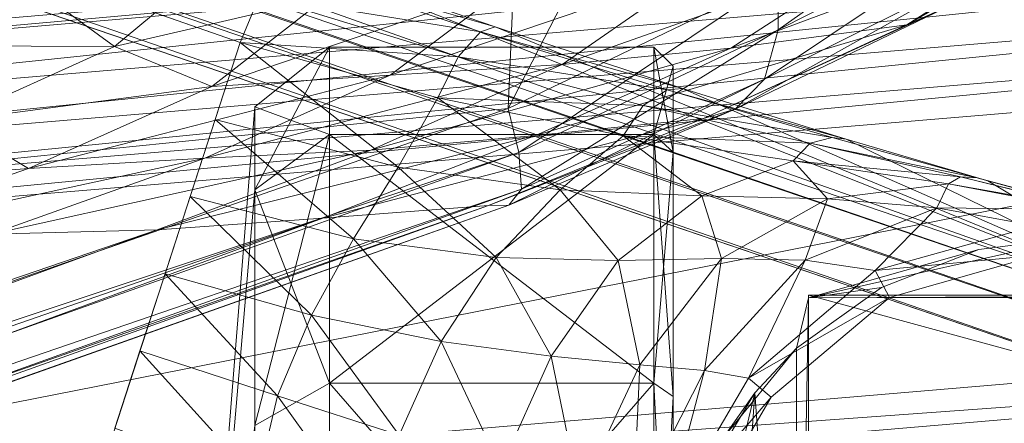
# Model space of a CAD drawing. Header units: inches. Extents: x 813 to 1305, y 19 to 194.
# Tile 150 of 163: x 1183.8 to 1184.813, y 64.788 to 65.203. Entities that reach past the tile are written whole.
import ezdxf

# ---------------------------------------------------------------- set-up
doc = ezdxf.new("R2010")
doc.units = ezdxf.units.IN
doc.header["$MEASUREMENT"] = 0
doc.layers.add('CET color Grey2', color=7, linetype='Continuous', true_color=0x060606)
doc.layers.add('CET color Grey98', color=7, linetype='Continuous', true_color=0xfafafa)
doc.layers.add('CET Default', color=7, linetype='Continuous')

# ---------------------------------------------------------------- blocks, each defined once
blk = doc.blocks.new('*C286')
at = {"layer": 'CET color Grey2', "linetype": 'Continuous', "lineweight": 0}
for points, invisible_edges in [([(-12.0961, 14.8064, 0.9937), (-12.0961, 16.0737, 2.0619), (-12.0961, 15.6902, 2.1249), (-12.0961, 14.8064, 0.9937)], 13), ([(-12.0961, 16.0737, 2.0619), (-12.0961, 14.8064, 0.9937), (-12.0961, 14.9601, 0.6368), (-12.0961, 16.0737, 2.0619)], 13), ([(-12.0961, 14.8093, 1.3823), (-12.0961, 14.8064, 0.9937), (-12.0961, 15.6902, 2.1249), (-12.0961, 14.8093, 1.3823)], 2), ([(-11.9567, 15.2878, 2.2541), (-11.9567, 15.4931, 1.7585), (-11.9567, 14.911, 2.0024), (-11.9567, 15.2878, 2.2541)], 11), ([(-11.9567, 15.4931, 1.7585), (-11.9567, 15.2903, 1.6231), (-11.9567, 14.911, 2.0024), (-11.9567, 15.4931, 1.7585)], 6), ([(-11.526, 14.9407, 0.3895), (-11.6029, 14.8971, 0.346), (-11.526, 15.3038, 0.1468), (-11.526, 14.9407, 0.3895)], 2), ([(-11.6029, 14.8971, 0.346), (-11.6029, 15.2803, 0.0899), (-11.526, 15.3038, 0.1468), (-11.6029, 14.8971, 0.346)], 4), ([(-11.9567, 14.911, 2.0024), (-11.9567, 15.2903, 1.6231), (-11.9567, 14.6593, 1.6256), (-11.9567, 14.911, 2.0024)], 11), ([(-11.9567, 15.2903, 1.6231), (-11.9567, 15.1548, 1.4203), (-11.9567, 14.6593, 1.6256), (-11.9567, 15.2903, 1.6231)], 6), ([(-11.9567, 15.1548, 0.9419), (-11.9567, 15.2903, 0.7392), (-11.9567, 14.911, 0.3599), (-11.9567, 15.1548, 0.9419)], 6), ([(-11.9567, 14.911, 0.3599), (-11.9567, 15.2903, 0.7392), (-11.9567, 15.2878, 0.1081), (-11.9567, 14.911, 0.3599)], 11), ([(-11.6029, 15.2803, 2.2723), (-11.6029, 14.8971, 2.0163), (-11.526, 14.9407, 1.9727), (-11.6029, 15.2803, 2.2723)], 4), ([(-11.526, 14.9407, 0.3895), (-11.4963, 15.2041, 0.6529), (-11.526, 14.698, 0.7527), (-11.526, 14.9407, 0.3895)], 2), ([(-11.4963, 15.2041, 0.6529), (-11.4963, 15.0422, 0.8953), (-11.526, 14.698, 0.7527), (-11.4963, 15.2041, 0.6529)], 4), ([(-11.9567, 14.6593, 1.6256), (-11.9567, 15.1548, 1.4203), (-11.9567, 14.5708, 1.1811), (-11.9567, 14.6593, 1.6256)], 11), ([(-11.9567, 15.1548, 1.4203), (-11.9567, 15.1073, 1.1811), (-11.9567, 14.5708, 1.1811), (-11.9567, 15.1548, 1.4203)], 6), ([(-11.9567, 15.1073, 1.1811), (-11.9567, 15.1548, 0.9419), (-11.9567, 14.6593, 0.7367), (-11.9567, 15.1073, 1.1811)], 6), ([(-11.9567, 14.6593, 0.7367), (-11.9567, 15.1548, 0.9419), (-11.9567, 14.911, 0.3599), (-11.9567, 14.6593, 0.7367)], 11), ([(-11.9567, 14.5708, 1.1811), (-11.9567, 15.1073, 1.1811), (-11.9567, 14.6593, 0.7367), (-11.9567, 14.5708, 1.1811)], 11), ([(-11.526, 14.698, 0.7527), (-11.4963, 15.0422, 0.8953), (-11.526, 14.6128, 1.1811), (-11.526, 14.698, 0.7527)], 2), ([(-11.4963, 15.0422, 0.8953), (-11.4963, 14.9853, 1.1811), (-11.526, 14.6128, 1.1811), (-11.4963, 15.0422, 0.8953)], 4), ([(-11.4963, 14.9853, 1.1811), (-11.4963, 15.0422, 1.467), (-11.526, 14.698, 1.6095), (-11.4963, 14.9853, 1.1811)], 4), ([(-11.526, 14.698, 1.6095), (-11.4963, 15.0422, 1.467), (-11.526, 14.9407, 1.9727), (-11.526, 14.698, 1.6095)], 2), ([(-11.526, 14.6128, 1.1811), (-11.4963, 14.9853, 1.1811), (-11.526, 14.698, 1.6095), (-11.526, 14.6128, 1.1811)], 2), ([(-11.6029, 14.6411, 1.6331), (-11.937, 14.6411, 1.6331), (-11.6029, 14.5512, 1.1811), (-11.6029, 14.6411, 1.6331)], 2), ([(-11.937, 14.6411, 1.6331), (-11.937, 14.5512, 1.1811), (-11.6029, 14.5512, 1.1811), (-11.937, 14.6411, 1.6331)], 4), ([(-11.6029, 14.5512, 1.1811), (-11.937, 14.5512, 1.1811), (-11.6029, 14.6411, 0.7291), (-11.6029, 14.5512, 1.1811)], 2), ([(-11.937, 14.5512, 1.1811), (-11.937, 14.6411, 0.7291), (-11.6029, 14.6411, 0.7291), (-11.937, 14.5512, 1.1811)], 4)]:
    blk.add_3dface(points, dxfattribs=dict(at, invisible_edges=invisible_edges))
for points in [[(-12.0961, 15.6902, 2.1249), (-12.0839, 15.4971, 2.2596), (-12.0961, 14.8093, 1.3823), (-12.0961, 15.6902, 2.1249)], [(-12.0839, 15.4971, 2.2596), (-12.0839, 14.8612, 1.7352), (-12.0961, 14.8093, 1.3823), (-12.0839, 15.4971, 2.2596)], [(-12.0839, 14.8612, 1.9712), (-12.0839, 15.4971, 2.3236), (-12.041, 14.9071, 2.1028), (-12.0839, 14.8612, 1.9712)], [(-12.0839, 15.4971, 2.3236), (-12.0063, 15.4012, 2.3688), (-12.041, 14.9071, 2.1028), (-12.0839, 15.4971, 2.3236)], [(-12.0839, 14.8612, 1.7352), (-12.0839, 15.4971, 2.2596), (-12.0839, 14.8612, 1.9712), (-12.0839, 14.8612, 1.7352)], [(-12.0839, 15.4971, 2.2596), (-12.0839, 15.4971, 2.3236), (-12.0839, 14.8612, 1.9712), (-12.0839, 15.4971, 2.2596)], [(-12.041, 14.9071, 2.1028), (-12.0063, 15.4012, 2.3688), (-11.9542, 15.2679, 2.3294), (-12.041, 14.9071, 2.1028)], [(-11.937, 15.2803, 2.2723), (-11.9567, 15.2878, 2.2541), (-11.937, 14.8971, 2.0163), (-11.937, 15.2803, 2.2723)], [(-11.9567, 15.2878, 2.2541), (-11.9567, 14.911, 2.0024), (-11.937, 14.8971, 2.0163), (-11.9567, 15.2878, 2.2541)], [(-11.9567, 14.911, 0.3599), (-11.9567, 15.2878, 0.1081), (-11.937, 15.2803, 0.0899), (-11.9567, 14.911, 0.3599)], [(-11.937, 14.8971, 0.346), (-11.9567, 14.911, 0.3599), (-11.937, 15.2803, 0.0899), (-11.937, 14.8971, 0.346)], [(-11.6029, 15.2803, 2.2723), (-11.937, 15.2803, 2.2723), (-11.6029, 14.8971, 2.0163), (-11.6029, 15.2803, 2.2723)], [(-11.937, 15.2803, 2.2723), (-11.937, 14.8971, 2.0163), (-11.6029, 14.8971, 2.0163), (-11.937, 15.2803, 2.2723)], [(-11.6029, 14.8971, 0.346), (-11.937, 14.8971, 0.346), (-11.6029, 15.2803, 0.0899), (-11.6029, 14.8971, 0.346)], [(-11.937, 14.8971, 0.346), (-11.937, 15.2803, 0.0899), (-11.6029, 15.2803, 0.0899), (-11.937, 14.8971, 0.346)], [(-11.9796, 15.0092, 2.1916), (-12.041, 14.9071, 2.1028), (-11.9542, 15.2679, 2.3294), (-11.9796, 15.0092, 2.1916)], [(-12.041, 14.9071, 2.1028), (-11.9796, 15.0092, 2.1916), (-12.0087, 14.9529, 2.376), (-12.041, 14.9071, 2.1028)], [(-12.0961, 14.9601, 0.6368), (-12.0961, 14.8064, 0.9937), (-12.6597, 14.9605, 0.6363), (-12.0961, 14.9601, 0.6368)], [(-12.0961, 14.8064, 0.9937), (-12.6597, 14.8065, 0.993), (-12.6597, 14.9605, 0.6363), (-12.0961, 14.8064, 0.9937)], [(-12.041, 14.9071, 2.1028), (-12.0087, 14.9529, 2.376), (-12.0839, 14.8612, 2.376), (-12.041, 14.9071, 2.1028)], [(-11.526, 14.9407, 1.9727), (-11.6029, 14.8971, 2.0163), (-11.526, 14.698, 1.6095), (-11.526, 14.9407, 1.9727)], [(-11.526, 14.698, 0.7527), (-11.6029, 14.6411, 0.7291), (-11.526, 14.9407, 0.3895), (-11.526, 14.698, 0.7527)], [(-11.6029, 14.6411, 0.7291), (-11.6029, 14.8971, 0.346), (-11.526, 14.9407, 0.3895), (-11.6029, 14.6411, 0.7291)], [(-11.937, 14.8971, 2.0163), (-11.9567, 14.911, 2.0024), (-11.937, 14.6411, 1.6331), (-11.937, 14.8971, 2.0163)], [(-11.9567, 14.911, 2.0024), (-11.9567, 14.6593, 1.6256), (-11.937, 14.6411, 1.6331), (-11.9567, 14.911, 2.0024)], [(-11.9567, 14.6593, 0.7367), (-11.9567, 14.911, 0.3599), (-11.937, 14.8971, 0.346), (-11.9567, 14.6593, 0.7367)], [(-12.0839, 14.8612, 1.9712), (-12.041, 14.9071, 2.1028), (-12.0839, 14.8612, 2.376), (-12.0839, 14.8612, 1.9712)], [(-11.937, 14.6411, 0.7291), (-11.9567, 14.6593, 0.7367), (-11.937, 14.8971, 0.346), (-11.937, 14.6411, 0.7291)], [(-11.6029, 14.8971, 2.0163), (-11.937, 14.8971, 2.0163), (-11.6029, 14.6411, 1.6331), (-11.6029, 14.8971, 2.0163)], [(-11.937, 14.8971, 2.0163), (-11.937, 14.6411, 1.6331), (-11.6029, 14.6411, 1.6331), (-11.937, 14.8971, 2.0163)], [(-11.6029, 14.6411, 0.7291), (-11.937, 14.6411, 0.7291), (-11.6029, 14.8971, 0.346), (-11.6029, 14.6411, 0.7291)], [(-11.937, 14.6411, 0.7291), (-11.937, 14.8971, 0.346), (-11.6029, 14.8971, 0.346), (-11.937, 14.6411, 0.7291)], [(-11.6029, 14.8971, 2.0163), (-11.6029, 14.6411, 1.6331), (-11.526, 14.698, 1.6095), (-11.6029, 14.8971, 2.0163)], [(-12.1712, 14.7986, 1.7352), (-12.0839, 14.8612, 1.7352), (-12.1712, 14.7986, 2.376), (-12.1712, 14.7986, 1.7352)], [(-12.0839, 14.8612, 1.7352), (-12.0839, 14.8612, 2.376), (-12.1712, 14.7986, 2.376), (-12.0839, 14.8612, 1.7352)], [(-12.0839, 14.8612, 1.7352), (-12.1712, 14.7986, 1.7352), (-12.0961, 14.8093, 1.3823), (-12.0839, 14.8612, 1.7352)], [(-12.0961, 14.8064, 0.9937), (-12.0961, 14.8093, 1.3823), (-12.6597, 14.8065, 0.993), (-12.0961, 14.8064, 0.9937)], [(-12.0961, 14.8093, 1.3823), (-12.6597, 14.8091, 1.3815), (-12.6597, 14.8065, 0.993), (-12.0961, 14.8093, 1.3823)], [(-12.3779, 14.746, 1.7352), (-12.6597, 14.8091, 1.3815), (-12.0961, 14.8093, 1.3823), (-12.3779, 14.746, 1.7352)], [(-12.3779, 14.746, 1.7352), (-12.0961, 14.8093, 1.3823), (-12.2713, 14.7595, 1.7352), (-12.3779, 14.746, 1.7352)], [(-12.2713, 14.7595, 1.7352), (-12.0961, 14.8093, 1.3823), (-12.1712, 14.7986, 1.7352), (-12.2713, 14.7595, 1.7352)], [(-12.2713, 14.7595, 1.7352), (-12.1712, 14.7986, 1.7352), (-12.2713, 14.7594, 2.376), (-12.2713, 14.7595, 1.7352)], [(-12.1712, 14.7986, 1.7352), (-12.1712, 14.7986, 2.376), (-12.2713, 14.7594, 2.376), (-12.1712, 14.7986, 1.7352)], [(-12.3779, 14.746, 1.7352), (-12.2713, 14.7595, 1.7352), (-12.3779, 14.746, 2.376), (-12.3779, 14.746, 1.7352)], [(-12.2713, 14.7595, 1.7352), (-12.2713, 14.7594, 2.376), (-12.3779, 14.746, 2.376), (-12.2713, 14.7595, 1.7352)], [(-11.526, 14.698, 1.6095), (-11.6029, 14.6411, 1.6331), (-11.526, 14.6128, 1.1811), (-11.526, 14.698, 1.6095)], [(-11.526, 14.6128, 1.1811), (-11.6029, 14.5512, 1.1811), (-11.526, 14.698, 0.7527), (-11.526, 14.6128, 1.1811)], [(-11.6029, 14.5512, 1.1811), (-11.6029, 14.6411, 0.7291), (-11.526, 14.698, 0.7527), (-11.6029, 14.5512, 1.1811)], [(-11.937, 14.6411, 1.6331), (-11.9567, 14.6593, 1.6256), (-11.937, 14.5512, 1.1811), (-11.937, 14.6411, 1.6331)], [(-11.9567, 14.6593, 1.6256), (-11.9567, 14.5708, 1.1811), (-11.937, 14.5512, 1.1811), (-11.9567, 14.6593, 1.6256)], [(-11.9567, 14.5708, 1.1811), (-11.9567, 14.6593, 0.7367), (-11.937, 14.6411, 0.7291), (-11.9567, 14.5708, 1.1811)], [(-11.937, 14.5512, 1.1811), (-11.9567, 14.5708, 1.1811), (-11.937, 14.6411, 0.7291), (-11.937, 14.5512, 1.1811)], [(-11.6029, 14.6411, 1.6331), (-11.6029, 14.5512, 1.1811), (-11.526, 14.6128, 1.1811), (-11.6029, 14.6411, 1.6331)]]:
    blk.add_3dface(points, dxfattribs=at)
at = {"layer": 'CET color Grey98', "linetype": 'Continuous', "lineweight": 0}
for points in [[(-8.6559, 15.8256, 14.2596), (-11.8005, 14.6975, 15.4656), (-11.7876, 14.7138, 15.5129), (-8.6559, 15.8256, 14.2596)], [(-8.6559, 15.8256, 14.2596), (-8.6401, 15.7812, 14.2084), (-11.8005, 14.6975, 15.4656), (-8.6559, 15.8256, 14.2596)], [(-8.6707, 15.8177, 14.3287), (-8.6559, 15.8256, 14.2596), (-11.7876, 14.7138, 15.5129), (-8.6707, 15.8177, 14.3287)], [(-8.6707, 15.8177, 14.3287), (-11.7876, 14.7138, 15.5129), (-11.7665, 14.7142, 15.5612), (-8.6707, 15.8177, 14.3287)], [(-8.6909, 15.7943, 14.3936), (-8.6707, 15.8177, 14.3287), (-11.7665, 14.7142, 15.5612), (-8.6909, 15.7943, 14.3936)], [(-8.6909, 15.7943, 14.3936), (-11.7665, 14.7142, 15.5612), (-11.5961, 14.7274, 15.7128), (-8.6909, 15.7943, 14.3936)], [(-8.7549, 15.7119, 14.5883), (-8.6909, 15.7943, 14.3936), (-11.5961, 14.7274, 15.7128), (-8.7549, 15.7119, 14.5883)], [(-8.6401, 15.7812, 14.2084), (-11.7979, 14.6598, 15.4301), (-11.8005, 14.6975, 15.4656), (-8.6401, 15.7812, 14.2084)], [(-8.6401, 15.7812, 14.2084), (-8.6188, 15.7179, 14.1826), (-11.7979, 14.6598, 15.4301), (-8.6401, 15.7812, 14.2084)], [(-8.6188, 15.7179, 14.1826), (-11.7868, 14.6145, 15.4054), (-11.7979, 14.6598, 15.4301), (-8.6188, 15.7179, 14.1826)], [(-8.6188, 15.7179, 14.1826), (-8.3981, 14.9575, 13.9939), (-11.7868, 14.6145, 15.4054), (-8.6188, 15.7179, 14.1826)], [(-8.7549, 15.7119, 14.5883), (-11.5961, 14.7274, 15.7128), (-11.4257, 14.7392, 15.8644), (-8.7549, 15.7119, 14.5883)], [(-8.819, 15.6295, 14.7831), (-8.7549, 15.7119, 14.5883), (-11.4257, 14.7392, 15.8644), (-8.819, 15.6295, 14.7831)], [(-8.819, 15.6295, 14.7831), (-11.4257, 14.7392, 15.8644), (-11.2546, 14.7436, 16.0157), (-8.819, 15.6295, 14.7831)], [(-1.7483, 12.2661, 7.7558), (-12.3186, 15.5457, 3.946), (-12.3354, 15.538, 3.9865), (-1.7483, 12.2661, 7.7558)], [(-1.7309, 12.2743, 7.7141), (-11.2955, 15.2836, 3.3192), (-12.3186, 15.5457, 3.946), (-1.7309, 12.2743, 7.7141)], [(-1.7483, 12.2661, 7.7558), (-1.7309, 12.2743, 7.7141), (-12.3186, 15.5457, 3.946), (-1.7483, 12.2661, 7.7558)], [(-1.7679, 12.2394, 7.7876), (-12.3354, 15.538, 3.9865), (-12.3544, 15.5128, 4.018), (-1.7679, 12.2394, 7.7876)], [(-1.7679, 12.2394, 7.7876), (-1.7483, 12.2661, 7.7558), (-12.3354, 15.538, 3.9865), (-1.7679, 12.2394, 7.7876)], [(-1.7855, 12.1998, 7.8028), (-12.3544, 15.5128, 4.018), (-12.3718, 15.475, 4.0341), (-1.7855, 12.1998, 7.8028)], [(-1.7855, 12.1998, 7.8028), (-1.7679, 12.2394, 7.7876), (-12.3544, 15.5128, 4.018), (-1.7855, 12.1998, 7.8028)], [(-1.7309, 12.2743, 7.7141), (-1.883, 12.4515, 5.2733), (-11.2955, 15.2836, 3.3192), (-1.7309, 12.2743, 7.7141)], [(-1.883, 12.4515, 5.2733), (-11.2891, 15.2693, 3.2679), (-11.2955, 15.2836, 3.3192), (-1.883, 12.4515, 5.2733)], [(-1.8766, 12.4374, 5.222), (-11.2925, 15.2319, 3.23), (-11.2891, 15.2693, 3.2679), (-1.8766, 12.4374, 5.222)], [(-1.883, 12.4515, 5.2733), (-1.8766, 12.4374, 5.222), (-11.2891, 15.2693, 3.2679), (-1.883, 12.4515, 5.2733)], [(-1.88, 12.3998, 5.1839), (-11.3047, 15.1817, 3.2159), (-11.2925, 15.2319, 3.23), (-1.88, 12.3998, 5.1839)], [(-1.8766, 12.4374, 5.222), (-1.88, 12.3998, 5.1839), (-11.2925, 15.2319, 3.23), (-1.8766, 12.4374, 5.222)], [(-1.88, 12.3998, 5.1839), (-1.8922, 12.3495, 5.17), (-11.3047, 15.1817, 3.2159), (-1.88, 12.3998, 5.1839)], [(-13.3171, 14.848, 25.3857), (-10.3496, 15.0999, 25.3838), (-10.3465, 15.0631, 25.3308), (-13.3171, 14.848, 25.3857)], [(-10.3496, 15.0999, 25.3838), (-13.3171, 14.848, 25.3857), (-13.1569, 14.5476, 26.0632), (-10.3496, 15.0999, 25.3838)], [(-10.496, 14.7702, 26.0715), (-10.3496, 15.0999, 25.3838), (-13.1569, 14.5476, 26.0632), (-10.496, 14.7702, 26.0715)], [(-13.3141, 14.8119, 25.3308), (-13.3171, 14.848, 25.3857), (-10.3465, 15.0631, 25.3308), (-13.3141, 14.8119, 25.3308)], [(-11.6529, 15.0542, 3.0215), (-11.5496, 14.91, 3.1287), (-11.6746, 14.9506, 3.0171), (-11.6529, 15.0542, 3.0215)], [(-11.6529, 15.0542, 3.0215), (-11.5289, 14.9976, 3.1321), (-11.5496, 14.91, 3.1287), (-11.6529, 15.0542, 3.0215)], [(-11.948, 15.0395, 2.4024), (-12.0576, 14.9115, 2.376), (-11.9774, 15.049, 2.376), (-11.948, 15.0395, 2.4024)], [(-11.948, 15.0395, 2.4024), (-12.0344, 14.8919, 2.403), (-12.0576, 14.9115, 2.376), (-11.948, 15.0395, 2.4024)], [(-11.948, 15.0395, 2.4024), (-11.9889, 14.8841, 2.5747), (-12.0344, 14.8919, 2.403), (-11.948, 15.0395, 2.4024)], [(-11.948, 15.0395, 2.4024), (-11.9156, 15.0289, 2.5719), (-11.9889, 14.8841, 2.5747), (-11.948, 15.0395, 2.4024)], [(-11.9156, 15.0289, 2.5719), (-11.9224, 14.8781, 2.7385), (-11.9889, 14.8841, 2.5747), (-11.9156, 15.0289, 2.5719)], [(-11.9156, 15.0289, 2.5719), (-11.8604, 15.011, 2.7345), (-11.9224, 14.8781, 2.7385), (-11.9156, 15.0289, 2.5719)], [(-11.8604, 15.011, 2.7345), (-11.8313, 14.8695, 2.8887), (-11.9224, 14.8781, 2.7385), (-11.8604, 15.011, 2.7345)], [(-11.8604, 15.011, 2.7345), (-11.7793, 14.9846, 2.8844), (-11.8313, 14.8695, 2.8887), (-11.8604, 15.011, 2.7345)], [(-11.5289, 14.9976, 3.1321), (-11.4079, 14.864, 3.2159), (-11.5496, 14.91, 3.1287), (-11.5289, 14.9976, 3.1321)], [(-11.5289, 14.9976, 3.1321), (-11.3821, 14.9434, 3.2159), (-11.4079, 14.864, 3.2159), (-11.5289, 14.9976, 3.1321)], [(-11.7793, 14.9846, 2.8844), (-11.7179, 14.8541, 3.0215), (-11.8313, 14.8695, 2.8887), (-11.7793, 14.9846, 2.8844)], [(-11.7793, 14.9846, 2.8844), (-11.6746, 14.9506, 3.0171), (-11.7179, 14.8541, 3.0215), (-11.7793, 14.9846, 2.8844)], [(-8.3981, 14.9575, 13.9939), (-11.8081, 14.1207, 15.3184), (-11.7868, 14.6145, 15.4054), (-8.3981, 14.9575, 13.9939)], [(-8.3981, 14.9575, 13.9939), (-8.1775, 14.1971, 13.8051), (-11.8081, 14.1207, 15.3184), (-8.3981, 14.9575, 13.9939)], [(-11.6746, 14.9506, 3.0171), (-11.5844, 14.827, 3.1321), (-11.7179, 14.8541, 3.0215), (-11.6746, 14.9506, 3.0171)], [(-11.6746, 14.9506, 3.0171), (-11.5496, 14.91, 3.1287), (-11.5844, 14.827, 3.1321), (-11.6746, 14.9506, 3.0171)], [(-12.5469, 14.9362, 4.0341), (-12.555, 14.8954, 4.018), (-2.0663, 11.321, 7.7876), (-12.5469, 14.9362, 4.0341)], [(-12.5469, 14.9362, 4.0341), (-2.0663, 11.321, 7.7876), (-2.0573, 11.3634, 7.8028), (-12.5469, 14.9362, 4.0341)], [(-12.0344, 14.8919, 2.403), (-12.1793, 14.8088, 2.376), (-12.0576, 14.9115, 2.376), (-12.0344, 14.8919, 2.403)], [(-11.5496, 14.91, 3.1287), (-11.4337, 14.7845, 3.2159), (-11.5844, 14.827, 3.1321), (-11.5496, 14.91, 3.1287)], [(-11.5496, 14.91, 3.1287), (-11.4079, 14.864, 3.2159), (-11.4337, 14.7845, 3.2159), (-11.5496, 14.91, 3.1287)], [(-12.555, 14.8954, 4.018), (-12.5545, 14.8638, 3.9865), (-2.0661, 11.2879, 7.7558), (-12.555, 14.8954, 4.018)], [(-12.555, 14.8954, 4.018), (-2.0661, 11.2879, 7.7558), (-2.0663, 11.321, 7.7876), (-12.555, 14.8954, 4.018)], [(-12.0344, 14.8919, 2.403), (-12.1648, 14.7813, 2.4044), (-12.1793, 14.8088, 2.376), (-12.0344, 14.8919, 2.403)], [(-12.0344, 14.8919, 2.403), (-12.0926, 14.7705, 2.5809), (-12.1648, 14.7813, 2.4044), (-12.0344, 14.8919, 2.403)], [(-12.0344, 14.8919, 2.403), (-11.9889, 14.8841, 2.5747), (-12.0926, 14.7705, 2.5809), (-12.0344, 14.8919, 2.403)], [(-11.9889, 14.8841, 2.5747), (-12.0064, 14.7688, 2.7474), (-12.0926, 14.7705, 2.5809), (-11.9889, 14.8841, 2.5747)], [(-11.9889, 14.8841, 2.5747), (-11.9224, 14.8781, 2.7385), (-12.0064, 14.7688, 2.7474), (-11.9889, 14.8841, 2.5747)], [(-11.9224, 14.8781, 2.7385), (-11.9002, 14.7708, 2.8982), (-12.0064, 14.7688, 2.7474), (-11.9224, 14.8781, 2.7385)], [(-11.9224, 14.8781, 2.7385), (-11.8313, 14.8695, 2.8887), (-11.9002, 14.7708, 2.8982), (-11.9224, 14.8781, 2.7385)], [(-11.8313, 14.8695, 2.8887), (-11.7747, 14.7676, 3.0313), (-11.9002, 14.7708, 2.8982), (-11.8313, 14.8695, 2.8887)], [(-11.8313, 14.8695, 2.8887), (-11.7179, 14.8541, 3.0215), (-11.7747, 14.7676, 3.0313), (-11.8313, 14.8695, 2.8887)], [(-12.5545, 14.8638, 3.9865), (-12.5454, 14.8477, 3.946), (-2.0569, 11.271, 7.7141), (-12.5545, 14.8638, 3.9865)], [(-12.5545, 14.8638, 3.9865), (-2.0569, 11.271, 7.7141), (-2.0661, 11.2879, 7.7558), (-12.5545, 14.8638, 3.9865)], [(-11.7179, 14.8541, 3.0215), (-11.6277, 14.7484, 3.1396), (-11.7747, 14.7676, 3.0313), (-11.7179, 14.8541, 3.0215)], [(-11.7179, 14.8541, 3.0215), (-11.5844, 14.827, 3.1321), (-11.6277, 14.7484, 3.1396), (-11.7179, 14.8541, 3.0215)], [(-12.5454, 14.8477, 3.946), (-11.5636, 14.4584, 3.3192), (-2.284, 11.2171, 5.2733), (-12.5454, 14.8477, 3.946)], [(-12.5454, 14.8477, 3.946), (-2.284, 11.2171, 5.2733), (-2.0569, 11.271, 7.7141), (-12.5454, 14.8477, 3.946)], [(-12.4027, 14.7221, 2.615), (-12.2806, 14.6889, 2.8102), (-12.5454, 14.8477, 3.946), (-12.4027, 14.7221, 2.615)], [(-12.5454, 14.8477, 3.946), (-12.2806, 14.6889, 2.8102), (-12.135, 14.6461, 2.9864), (-12.5454, 14.8477, 3.946)], [(-12.135, 14.6461, 2.9864), (-11.9665, 14.5937, 3.1376), (-12.5454, 14.8477, 3.946), (-12.135, 14.6461, 2.9864)], [(-12.5454, 14.8477, 3.946), (-11.9665, 14.5937, 3.1376), (-11.7736, 14.5304, 3.2506), (-12.5454, 14.8477, 3.946)], [(-11.7736, 14.5304, 3.2506), (-11.5636, 14.4584, 3.3192), (-12.5454, 14.8477, 3.946), (-11.7736, 14.5304, 3.2506)], [(-11.5844, 14.827, 3.1321), (-11.4595, 14.7051, 3.2159), (-11.6277, 14.7484, 3.1396), (-11.5844, 14.827, 3.1321)], [(-11.5844, 14.827, 3.1321), (-11.4337, 14.7845, 3.2159), (-11.4595, 14.7051, 3.2159), (-11.5844, 14.827, 3.1321)], [(-12.1648, 14.7813, 2.4044), (-12.3325, 14.7655, 2.376), (-12.1793, 14.8088, 2.376), (-12.1648, 14.7813, 2.4044)], [(-12.1648, 14.7813, 2.4044), (-12.3294, 14.7351, 2.4061), (-12.3325, 14.7655, 2.376), (-12.1648, 14.7813, 2.4044)], [(-12.1648, 14.7813, 2.4044), (-12.2281, 14.7166, 2.5875), (-12.3294, 14.7351, 2.4061), (-12.1648, 14.7813, 2.4044)], [(-12.1648, 14.7813, 2.4044), (-12.0926, 14.7705, 2.5809), (-12.2281, 14.7166, 2.5875), (-12.1648, 14.7813, 2.4044)], [(-10.496, 14.7702, 26.0715), (-13.1569, 14.5476, 26.0632), (-13.1541, 14.5144, 26.1054), (-10.496, 14.7702, 26.0715)], [(-10.4931, 14.7376, 26.1117), (-10.496, 14.7702, 26.0715), (-13.1541, 14.5144, 26.1054), (-10.4931, 14.7376, 26.1117)], [(-12.0926, 14.7705, 2.5809), (-12.1158, 14.7073, 2.7565), (-12.2281, 14.7166, 2.5875), (-12.0926, 14.7705, 2.5809)], [(-12.0926, 14.7705, 2.5809), (-12.0064, 14.7688, 2.7474), (-12.1158, 14.7073, 2.7565), (-12.0926, 14.7705, 2.5809)], [(-12.0064, 14.7688, 2.7474), (-11.9863, 14.7044, 2.9079), (-12.1158, 14.7073, 2.7565), (-12.0064, 14.7688, 2.7474)], [(-12.0064, 14.7688, 2.7474), (-11.9002, 14.7708, 2.8982), (-11.9863, 14.7044, 2.9079), (-12.0064, 14.7688, 2.7474)], [(-11.9002, 14.7708, 2.8982), (-11.8403, 14.698, 3.0411), (-11.9863, 14.7044, 2.9079), (-11.9002, 14.7708, 2.8982)], [(-11.9002, 14.7708, 2.8982), (-11.7747, 14.7676, 3.0313), (-11.8403, 14.698, 3.0411), (-11.9002, 14.7708, 2.8982)], [(-11.7747, 14.7676, 3.0313), (-11.6736, 14.6746, 3.1471), (-11.8403, 14.698, 3.0411), (-11.7747, 14.7676, 3.0313)], [(-11.7747, 14.7676, 3.0313), (-11.6277, 14.7484, 3.1396), (-11.6736, 14.6746, 3.1471), (-11.7747, 14.7676, 3.0313)], [(-11.6277, 14.7484, 3.1396), (-11.4853, 14.6257, 3.2159), (-11.6736, 14.6746, 3.1471), (-11.6277, 14.7484, 3.1396)], [(-11.6277, 14.7484, 3.1396), (-11.4595, 14.7051, 3.2159), (-11.4853, 14.6257, 3.2159), (-11.6277, 14.7484, 3.1396)], [(-11.2546, 14.7436, 16.0157), (-11.4747, 14.6655, 16.1308), (-11.0724, 14.7525, 16.1523), (-11.2546, 14.7436, 16.0157)], [(-11.4747, 14.6655, 16.1308), (-11.293, 14.6761, 16.2731), (-11.0724, 14.7525, 16.1523), (-11.4747, 14.6655, 16.1308)], [(-11.0724, 14.7525, 16.1523), (-11.293, 14.6761, 16.2731), (-11.0047, 14.6992, 16.2567), (-11.0724, 14.7525, 16.1523)], [(-11.5961, 14.7274, 15.7128), (-11.8152, 14.6422, 15.8199), (-11.4257, 14.7392, 15.8644), (-11.5961, 14.7274, 15.7128)], [(-11.8152, 14.6422, 15.8199), (-11.6457, 14.6572, 15.9759), (-11.4257, 14.7392, 15.8644), (-11.8152, 14.6422, 15.8199)], [(-11.4257, 14.7392, 15.8644), (-11.6457, 14.6572, 15.9759), (-11.2546, 14.7436, 16.0157), (-11.4257, 14.7392, 15.8644)], [(-11.6457, 14.6572, 15.9759), (-11.4747, 14.6655, 16.1308), (-11.2546, 14.7436, 16.0157), (-11.6457, 14.6572, 15.9759)], [(-10.4931, 14.7376, 26.1117), (-13.1541, 14.5144, 26.1054), (-13.1506, 14.4737, 26.1399), (-10.4931, 14.7376, 26.1117)], [(-10.4896, 14.6969, 26.1425), (-10.4931, 14.7376, 26.1117), (-13.1506, 14.4737, 26.1399), (-10.4896, 14.6969, 26.1425)], [(-12.3294, 14.7351, 2.4061), (-12.2281, 14.7166, 2.5875), (-12.3794, 14.7184, 2.5914), (-12.3294, 14.7351, 2.4061)], [(-12.4027, 14.7221, 2.615), (-12.3962, 14.7198, 2.607), (-12.2697, 14.6856, 2.7912), (-12.4027, 14.7221, 2.615)], [(-12.4027, 14.7221, 2.615), (-12.2697, 14.6856, 2.7912), (-12.2806, 14.6889, 2.8102), (-12.4027, 14.7221, 2.615)], [(-12.3962, 14.7198, 2.607), (-12.3864, 14.7176, 2.5967), (-12.2526, 14.6846, 2.7709), (-12.3962, 14.7198, 2.607)], [(-12.3962, 14.7198, 2.607), (-12.2526, 14.6846, 2.7709), (-12.2697, 14.6856, 2.7912), (-12.3962, 14.7198, 2.607)], [(-12.3864, 14.7176, 2.5967), (-12.3794, 14.7184, 2.5914), (-12.2402, 14.6918, 2.7614), (-12.3864, 14.7176, 2.5967)], [(-12.3864, 14.7176, 2.5967), (-12.2402, 14.6918, 2.7614), (-12.2526, 14.6846, 2.7709), (-12.3864, 14.7176, 2.5967)], [(-12.2281, 14.7166, 2.5875), (-12.2402, 14.6918, 2.7614), (-12.3794, 14.7184, 2.5914), (-12.2281, 14.7166, 2.5875)], [(-11.7665, 14.7142, 15.5612), (-11.9879, 14.6248, 15.6665), (-11.5961, 14.7274, 15.7128), (-11.7665, 14.7142, 15.5612)], [(-11.9879, 14.6248, 15.6665), (-11.8152, 14.6422, 15.8199), (-11.5961, 14.7274, 15.7128), (-11.9879, 14.6248, 15.6665)], [(-12.2281, 14.7166, 2.5875), (-12.1158, 14.7073, 2.7565), (-12.2402, 14.6918, 2.7614), (-12.2281, 14.7166, 2.5875)], [(-12.1158, 14.7073, 2.7565), (-12.0803, 14.6684, 2.9128), (-12.2402, 14.6918, 2.7614), (-12.1158, 14.7073, 2.7565)], [(-12.1158, 14.7073, 2.7565), (-11.9863, 14.7044, 2.9079), (-12.0803, 14.6684, 2.9128), (-12.1158, 14.7073, 2.7565)], [(-11.8005, 14.6975, 15.4656), (-12.0507, 14.5843, 15.5699), (-11.7876, 14.7138, 15.5129), (-11.8005, 14.6975, 15.4656)], [(-12.0507, 14.5843, 15.5699), (-12.0206, 14.615, 15.6205), (-11.7876, 14.7138, 15.5129), (-12.0507, 14.5843, 15.5699)], [(-11.7876, 14.7138, 15.5129), (-12.0206, 14.615, 15.6205), (-11.7665, 14.7142, 15.5612), (-11.7876, 14.7138, 15.5129)], [(-12.0206, 14.615, 15.6205), (-11.9879, 14.6248, 15.6665), (-11.7665, 14.7142, 15.5612), (-12.0206, 14.615, 15.6205)], [(-11.9863, 14.7044, 2.9079), (-11.9054, 14.6424, 3.0459), (-12.0803, 14.6684, 2.9128), (-11.9863, 14.7044, 2.9079)], [(-11.7979, 14.6598, 15.4301), (-12.065, 14.5334, 15.5284), (-11.8005, 14.6975, 15.4656), (-11.7979, 14.6598, 15.4301)], [(-12.065, 14.5334, 15.5284), (-12.0507, 14.5843, 15.5699), (-11.8005, 14.6975, 15.4656), (-12.065, 14.5334, 15.5284)], [(-11.9863, 14.7044, 2.9079), (-11.8403, 14.698, 3.0411), (-11.9054, 14.6424, 3.0459), (-11.9863, 14.7044, 2.9079)], [(-11.8403, 14.698, 3.0411), (-11.7146, 14.6033, 3.1506), (-11.9054, 14.6424, 3.0459), (-11.8403, 14.698, 3.0411)], [(-11.8403, 14.698, 3.0411), (-11.6736, 14.6746, 3.1471), (-11.7146, 14.6033, 3.1506), (-11.8403, 14.698, 3.0411)], [(-11.293, 14.6761, 16.2731), (-11.2113, 14.6273, 16.3717), (-11.0047, 14.6992, 16.2567), (-11.293, 14.6761, 16.2731)], [(-10.4896, 14.6969, 26.1425), (-13.1506, 14.4737, 26.1399), (-13.1465, 14.4249, 26.1612), (-10.4896, 14.6969, 26.1425)], [(-10.4856, 14.6503, 26.163), (-10.4896, 14.6969, 26.1425), (-13.1465, 14.4249, 26.1612), (-10.4856, 14.6503, 26.163)], [(-12.2806, 14.6889, 2.8102), (-12.2697, 14.6856, 2.7912), (-12.1206, 14.6443, 2.9551), (-12.2806, 14.6889, 2.8102)], [(-12.2806, 14.6889, 2.8102), (-12.1206, 14.6443, 2.9551), (-12.135, 14.6461, 2.9864), (-12.2806, 14.6889, 2.8102)], [(-12.2526, 14.6846, 2.7709), (-12.2402, 14.6918, 2.7614), (-12.0803, 14.6684, 2.9128), (-12.2526, 14.6846, 2.7709)], [(-12.2697, 14.6856, 2.7912), (-12.2526, 14.6846, 2.7709), (-12.0978, 14.6502, 2.9256), (-12.2697, 14.6856, 2.7912)], [(-12.2697, 14.6856, 2.7912), (-12.0978, 14.6502, 2.9256), (-12.1206, 14.6443, 2.9551), (-12.2697, 14.6856, 2.7912)], [(-12.2526, 14.6846, 2.7709), (-12.0803, 14.6684, 2.9128), (-12.0978, 14.6502, 2.9256), (-12.2526, 14.6846, 2.7709)], [(-12.0978, 14.6502, 2.9256), (-12.0803, 14.6684, 2.9128), (-11.9054, 14.6424, 3.0459), (-12.0978, 14.6502, 2.9256)], [(-11.6736, 14.6746, 3.1471), (-11.5111, 14.5463, 3.2159), (-11.7146, 14.6033, 3.1506), (-11.6736, 14.6746, 3.1471)], [(-11.6736, 14.6746, 3.1471), (-11.4853, 14.6257, 3.2159), (-11.5111, 14.5463, 3.2159), (-11.6736, 14.6746, 3.1471)], [(-11.4747, 14.6655, 16.1308), (-11.6653, 14.5801, 16.2784), (-11.293, 14.6761, 16.2731), (-11.4747, 14.6655, 16.1308)], [(-11.6653, 14.5801, 16.2784), (-11.4818, 14.5917, 16.434), (-11.293, 14.6761, 16.2731), (-11.6653, 14.5801, 16.2784)], [(-11.293, 14.6761, 16.2731), (-11.4818, 14.5917, 16.434), (-11.2113, 14.6273, 16.3717), (-11.293, 14.6761, 16.2731)], [(-12.0645, 14.4806, 15.5007), (-12.065, 14.5334, 15.5284), (-11.7979, 14.6598, 15.4301), (-12.0645, 14.4806, 15.5007)], [(-11.7868, 14.6145, 15.4054), (-12.0645, 14.4806, 15.5007), (-11.7979, 14.6598, 15.4301), (-11.7868, 14.6145, 15.4054)], [(-11.8152, 14.6422, 15.8199), (-12.0162, 14.5521, 15.9466), (-11.6457, 14.6572, 15.9759), (-11.8152, 14.6422, 15.8199)], [(-12.0162, 14.5521, 15.9466), (-11.8426, 14.5689, 16.1143), (-11.6457, 14.6572, 15.9759), (-12.0162, 14.5521, 15.9466)], [(-11.6457, 14.6572, 15.9759), (-11.8426, 14.5689, 16.1143), (-11.4747, 14.6655, 16.1308), (-11.6457, 14.6572, 15.9759)], [(-11.8426, 14.5689, 16.1143), (-11.6653, 14.5801, 16.2784), (-11.4747, 14.6655, 16.1308), (-11.8426, 14.5689, 16.1143)], [(-10.4856, 14.6503, 26.163), (-13.1465, 14.4249, 26.1612), (-13.1421, 14.3725, 26.1724), (-10.4856, 14.6503, 26.163)], [(-10.4813, 14.5995, 26.1723), (-10.4856, 14.6503, 26.163), (-13.1421, 14.3725, 26.1724), (-10.4813, 14.5995, 26.1723)], [(-12.1206, 14.6443, 2.9551), (-12.0978, 14.6502, 2.9256), (-11.9259, 14.6113, 3.0603), (-12.1206, 14.6443, 2.9551)], [(-12.0978, 14.6502, 2.9256), (-11.9054, 14.6424, 3.0459), (-11.9259, 14.6113, 3.0603), (-12.0978, 14.6502, 2.9256)], [(-11.9879, 14.6248, 15.6665), (-12.1972, 14.5283, 15.7887), (-11.8152, 14.6422, 15.8199), (-11.9879, 14.6248, 15.6665)], [(-12.1972, 14.5283, 15.7887), (-12.0162, 14.5521, 15.9466), (-11.8152, 14.6422, 15.8199), (-12.1972, 14.5283, 15.7887)], [(-12.135, 14.6461, 2.9864), (-12.1206, 14.6443, 2.9551), (-11.9506, 14.5952, 3.0957), (-12.135, 14.6461, 2.9864)], [(-12.135, 14.6461, 2.9864), (-11.9506, 14.5952, 3.0957), (-11.9665, 14.5937, 3.1376), (-12.135, 14.6461, 2.9864)], [(-12.1206, 14.6443, 2.9551), (-11.9259, 14.6113, 3.0603), (-11.9506, 14.5952, 3.0957), (-12.1206, 14.6443, 2.9551)], [(-11.9259, 14.6113, 3.0603), (-11.9054, 14.6424, 3.0459), (-11.7146, 14.6033, 3.1506), (-11.9259, 14.6113, 3.0603)], [(-11.4818, 14.5917, 16.434), (-11.3816, 14.5506, 16.5226), (-11.2113, 14.6273, 16.3717), (-11.4818, 14.5917, 16.434)], [(-11.2113, 14.6273, 16.3717), (-11.3816, 14.5506, 16.5226), (-11.1239, 14.5495, 16.4535), (-11.2113, 14.6273, 16.3717)], [(-12.0206, 14.615, 15.6205), (-12.245, 14.5071, 15.7505), (-11.9879, 14.6248, 15.6665), (-12.0206, 14.615, 15.6205)], [(-12.245, 14.5071, 15.7505), (-12.1972, 14.5283, 15.7887), (-11.9879, 14.6248, 15.6665), (-12.245, 14.5071, 15.7505)], [(-12.0507, 14.5843, 15.5699), (-12.2901, 14.4645, 15.6983), (-12.0206, 14.615, 15.6205), (-12.0507, 14.5843, 15.5699)], [(-12.2901, 14.4645, 15.6983), (-12.245, 14.5071, 15.7505), (-12.0206, 14.615, 15.6205), (-12.2901, 14.4645, 15.6983)], [(-12.0645, 14.4806, 15.5007), (-11.7868, 14.6145, 15.4054), (-12.0942, 14.0163, 15.4178), (-12.0645, 14.4806, 15.5007)], [(-11.7868, 14.6145, 15.4054), (-11.8081, 14.1207, 15.3184), (-12.0942, 14.0163, 15.4178), (-11.7868, 14.6145, 15.4054)], [(-11.9506, 14.5952, 3.0957), (-11.9259, 14.6113, 3.0603), (-11.7356, 14.5613, 3.1648), (-11.9506, 14.5952, 3.0957)], [(-11.9259, 14.6113, 3.0603), (-11.7146, 14.6033, 3.1506), (-11.7356, 14.5613, 3.1648), (-11.9259, 14.6113, 3.0603)], [(-13.2193, 14.3558, 26.1723), (-13.2832, 14.3118, 26.1723), (-10.3923, 14.596, 26.1723), (-13.2193, 14.3558, 26.1723)], [(-13.2832, 14.3118, 26.1723), (-10.3155, 14.5565, 26.1723), (-10.3923, 14.596, 26.1723), (-13.2832, 14.3118, 26.1723)], [(-13.1421, 14.3725, 26.1724), (-13.2193, 14.3558, 26.1723), (-10.4813, 14.5995, 26.1723), (-13.1421, 14.3725, 26.1724)], [(-13.2193, 14.3558, 26.1723), (-10.3923, 14.596, 26.1723), (-10.4813, 14.5995, 26.1723), (-13.2193, 14.3558, 26.1723)], [(-11.7356, 14.5613, 3.1648), (-11.7146, 14.6033, 3.1506), (-11.5111, 14.5463, 3.2159), (-11.7356, 14.5613, 3.1648)], [(-11.9665, 14.5937, 3.1376), (-11.9506, 14.5952, 3.0957), (-11.7584, 14.5354, 3.202), (-11.9665, 14.5937, 3.1376)], [(-11.9665, 14.5937, 3.1376), (-11.7584, 14.5354, 3.202), (-11.7736, 14.5304, 3.2506), (-11.9665, 14.5937, 3.1376)], [(-11.9506, 14.5952, 3.0957), (-11.7356, 14.5613, 3.1648), (-11.7584, 14.5354, 3.202), (-11.9506, 14.5952, 3.0957)], [(-11.6653, 14.5801, 16.2784), (-11.789, 14.487, 16.4775), (-11.4818, 14.5917, 16.434), (-11.6653, 14.5801, 16.2784)], [(-11.789, 14.487, 16.4775), (-11.5997, 14.4996, 16.6472), (-11.4818, 14.5917, 16.434), (-11.789, 14.487, 16.4775)], [(-11.4818, 14.5917, 16.434), (-11.5997, 14.4996, 16.6472), (-11.3816, 14.5506, 16.5226), (-11.4818, 14.5917, 16.434)], [(-12.065, 14.5334, 15.5284), (-12.3189, 14.4047, 15.6498), (-12.0507, 14.5843, 15.5699), (-12.065, 14.5334, 15.5284)], [(-12.3189, 14.4047, 15.6498), (-12.2901, 14.4645, 15.6983), (-12.0507, 14.5843, 15.5699), (-12.3189, 14.4047, 15.6498)], [(-11.8426, 14.5689, 16.1143), (-11.9812, 14.4728, 16.3022), (-11.6653, 14.5801, 16.2784), (-11.8426, 14.5689, 16.1143)], [(-11.9812, 14.4728, 16.3022), (-11.789, 14.487, 16.4775), (-11.6653, 14.5801, 16.2784), (-11.9812, 14.4728, 16.3022)], [(-12.0162, 14.5521, 15.9466), (-12.1677, 14.4541, 16.1213), (-11.8426, 14.5689, 16.1143), (-12.0162, 14.5521, 15.9466)], [(-12.1677, 14.4541, 16.1213), (-11.9812, 14.4728, 16.3022), (-11.8426, 14.5689, 16.1143), (-12.1677, 14.4541, 16.1213)], [(-13.2832, 14.3118, 26.1723), (-13.3158, 14.2408, 26.1724), (-10.3155, 14.5565, 26.1723), (-13.2832, 14.3118, 26.1723)], [(-13.3158, 14.2408, 26.1724), (-10.2792, 14.4768, 26.1723), (-10.3155, 14.5565, 26.1723), (-13.3158, 14.2408, 26.1724)], [(-11.7584, 14.5354, 3.202), (-11.7356, 14.5613, 3.1648), (-11.5308, 14.4985, 3.23), (-11.7584, 14.5354, 3.202)], [(-11.7356, 14.5613, 3.1648), (-11.5111, 14.5463, 3.2159), (-11.5308, 14.4985, 3.23), (-11.7356, 14.5613, 3.1648)], [(-12.1972, 14.5283, 15.7887), (-12.3609, 14.4238, 15.9581), (-12.0162, 14.5521, 15.9466), (-12.1972, 14.5283, 15.7887)], [(-12.3609, 14.4238, 15.9581), (-12.1677, 14.4541, 16.1213), (-12.0162, 14.5521, 15.9466), (-12.3609, 14.4238, 15.9581)], [(-11.5997, 14.4996, 16.6472), (-11.4819, 14.4673, 16.7238), (-11.3816, 14.5506, 16.5226), (-11.5997, 14.4996, 16.6472)], [(-11.5308, 14.4985, 3.23), (-11.5111, 14.5463, 3.2159), (-2.2316, 11.305, 5.17), (-11.5308, 14.4985, 3.23)], [(-11.3816, 14.5506, 16.5226), (-11.4819, 14.4673, 16.7238), (-11.2791, 14.4754, 16.5994), (-11.3816, 14.5506, 16.5226)], [(-11.3816, 14.5506, 16.5226), (-11.2791, 14.4754, 16.5994), (-11.1239, 14.5495, 16.4535), (-11.3816, 14.5506, 16.5226)], [(-11.7736, 14.5304, 3.2506), (-11.7584, 14.5354, 3.202), (-11.5501, 14.4662, 3.2679), (-11.7736, 14.5304, 3.2506)], [(-11.7584, 14.5354, 3.202), (-11.5308, 14.4985, 3.23), (-11.5501, 14.4662, 3.2679), (-11.7584, 14.5354, 3.202)], [(-12.245, 14.5071, 15.7505), (-12.4192, 14.3987, 15.9382), (-12.1972, 14.5283, 15.7887), (-12.245, 14.5071, 15.7505)], [(-12.4192, 14.3987, 15.9382), (-12.3609, 14.4238, 15.9581), (-12.1972, 14.5283, 15.7887), (-12.4192, 14.3987, 15.9382)], [(-12.0645, 14.4806, 15.5007), (-12.3316, 14.3444, 15.618), (-12.065, 14.5334, 15.5284), (-12.0645, 14.4806, 15.5007)], [(-12.3316, 14.3444, 15.618), (-12.3189, 14.4047, 15.6498), (-12.065, 14.5334, 15.5284), (-12.3316, 14.3444, 15.618)], [(-11.7736, 14.5304, 3.2506), (-11.5501, 14.4662, 3.2679), (-11.5636, 14.4584, 3.3192), (-11.7736, 14.5304, 3.2506)]]:
    blk.add_3dface(points, dxfattribs=at)
for points, invisible_edges in [([(-12.3718, 15.475, 4.0341), (-12.5469, 14.9362, 4.0341), (-2.0573, 11.3634, 7.8028), (-12.3718, 15.475, 4.0341)], 4), ([(-12.3718, 15.475, 4.0341), (-2.0573, 11.3634, 7.8028), (-1.7855, 12.1998, 7.8028), (-12.3718, 15.475, 4.0341)], 9), ([(-1.8922, 12.3495, 5.17), (-11.5111, 14.5463, 3.2159), (-11.3047, 15.1817, 3.2159), (-1.8922, 12.3495, 5.17)], 9), ([(-1.8922, 12.3495, 5.17), (-2.2316, 11.305, 5.17), (-11.5111, 14.5463, 3.2159), (-1.8922, 12.3495, 5.17)], 4)]:
    blk.add_3dface(points, dxfattribs=dict(at, invisible_edges=invisible_edges))
blk = doc.blocks.new('*C200')
at = {"layer": 'CET Default', "linetype": 'Continuous', "lineweight": 0, "rotation": 179.9999999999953}
blk.add_blockref('*C286', (373.7957, 892.8549), dxfattribs=at)

msp = doc.modelspace()

# ---------------------------------------------------------------- block references
at = {"layer": 'CET Default', "linetype": 'Continuous', "lineweight": 0}
msp.add_blockref('*C200', (798.7199, -813.1289), dxfattribs=at)

doc.saveas('drawing.dxf')
